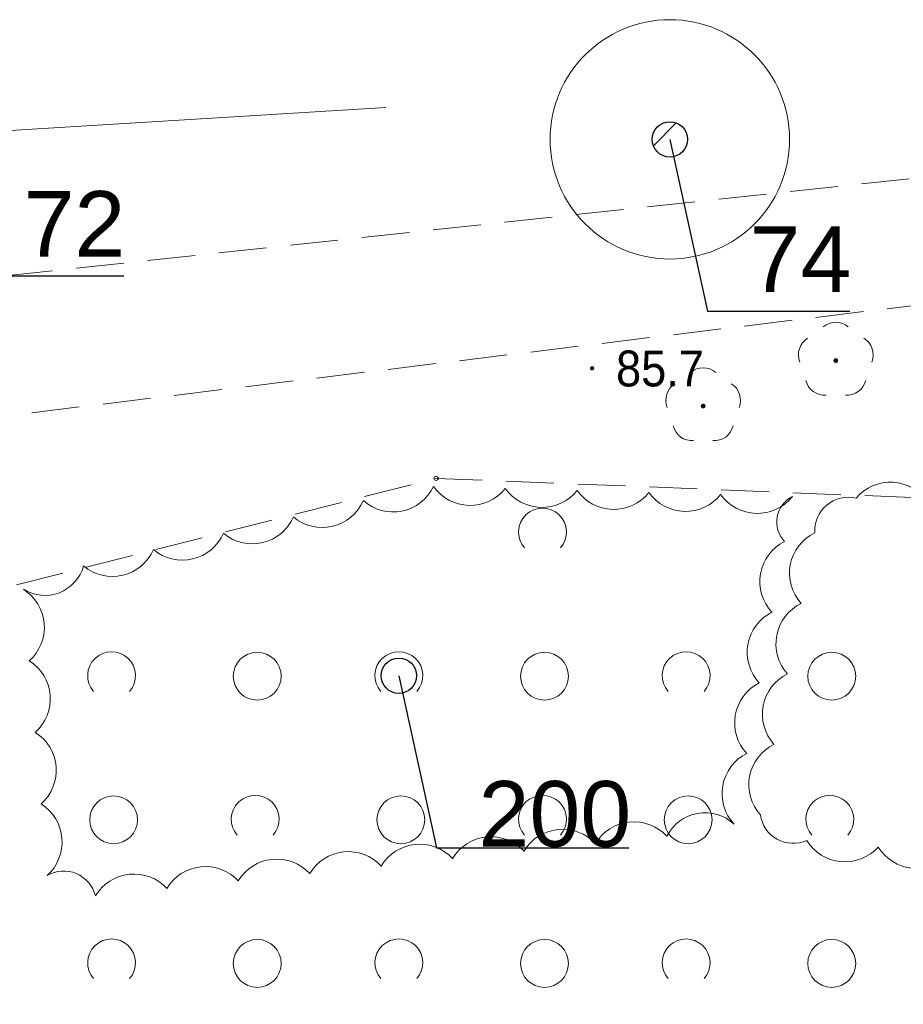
# Model space of a CAD drawing. Header units: metres. Extents: x 6540907 to 6541833, y 5893434 to 5894895.
# Tile 119 of 256: x 6541193 to 6541211, y 5894266 to 5894287. Entities that reach past the tile are written whole.
import ezdxf
from ezdxf import colors
from ezdxf.entities.mleader import LeaderData, LeaderLine
from ezdxf.math import Vec2, Vec3

# ---------------------------------------------------------------- set-up
doc = ezdxf.new("R2010")
doc.units = ezdxf.units.M
doc.header["$MEASUREMENT"] = 0
doc.linetypes.add('1.0_0.5', pattern=[1.5, 1, -0.5])
doc.layers.get('0').update_dxf_attribs({"color": 2, "linetype": 'CONTINUOUS', "lineweight": 5})
for name, color, linetype, lineweight in [('140-Punkty robocze', 251, 'CONTINUOUS', 9), ('chodnik', 251, 'CONTINUOUS', 9), ('drzewo liściaste', 251, 'CONTINUOUS', 9), ('pikieta naturalna', 251, 'CONTINUOUS', 9), ('pikieta naturalna-Atr2', 251, 'CONTINUOUS', 9), ('przewód elektroenergetyczny podziemny', 251, 'CONTINUOUS', 9), ('z_i_drzewa_liściste_korony', 66, 'CONTINUOUS', 20), ('z_i_drzewa_opis', 7, 'CONTINUOUS', 25), ('zadrzewienie  zakrzewienie', 252, 'CONTINUOUS', 15)]:
    doc.layers.add(name, color=color, linetype=linetype, lineweight=lineweight)
doc.layers.add('z_i_masywy_grupy', color=7, linetype='CONTINUOUS', lineweight=13, true_color=0x7f926c)
doc.styles.add('Opisowy', font='arial.ttf')
doc.styles.get("Standard").update_dxf_attribs({"font": 'Arial', "width": 0.75})

# ---------------------------------------------------------------- blocks, each defined once
blk = doc.blocks.new('PW01')
at = {"linetype": 'Continuous', "lineweight": 13}
h = blk.add_hatch(color=0, dxfattribs=at)
edge = h.paths.add_edge_path()
edge.add_arc((0, 0), 0.045, 0, 360)
blk = doc.blocks.new('OTZK1')
at = {"color": 0, "linetype": 'Continuous'}
blk.add_circle((0, 0), 0.5, dxfattribs=at)
blk = doc.blocks.new('OTZK2')
at = {"color": 0, "linetype": 'Continuous'}
blk.add_arc((0, 0), 0.5, 318.85, 221.162, dxfattribs=at)
blk = doc.blocks.new('OP021')
at = {"linetype": 'Continuous', "lineweight": 13}
h = blk.add_hatch(color=0, dxfattribs=at)
edge = h.paths.add_edge_path()
edge.add_arc((0, 0), 0.05, 0, 360)
at = {"color": 0, "linetype": 'Continuous', "lineweight": 13}
for centre, start, end in [((0, 0.4), 49.272, 130.728), ((-0.38, 0.124), 121.308, 202.548), ((0.38, 0.124), 337.452, 58.692), ((-0.235, -0.324), 193.221, 274.871), ((0.235, -0.324), 265.129, 346.779)]:
    blk.add_arc(centre, 0.4, start, end, dxfattribs=at)
blk = doc.blocks.new('PIKIETA')
at = {"color": 0}
blk.add_circle((0, 0), 0.045, dxfattribs=at)
blk = doc.blocks.new('_None')
blk = doc.blocks.new('punkt')
h = blk.add_hatch()
h.set_pattern_fill('ANSI32', color=256, scale=0.2)
h.set_pattern_definition([(45, (-4781848.87, -5644337.08), (-1.34703841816, 1.34703841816), []), (45, (-4781847.972, -5644337.08), (-1.34703841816, 1.34703841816), [])])
edge = h.paths.add_edge_path()
edge.add_arc((0, 0), 0.243, 0, 360)
blk.add_circle((0, 0), 0.243)

msp = doc.modelspace()

# ---------------------------------------------------------------- linework, layer by layer
at = {"layer": 'chodnik', "linetype": '1.0_0.5', "lineweight": 18, "flags": 128}
msp.add_lwpolyline([(6541148.09, 5894266.608), (6541121.4, 5894253.108), (6541122.75, 5894251.218), (6541149.27, 5894263.848), (6541185.84, 5894277.468), (6541214.53, 5894280.958), (6541220.14, 5894280.468), (6541232.78, 5894276.948), (6541273.74, 5894255.128), (6541292.32, 5894248.138), (6541299.58, 5894246.488), (6541311.46, 5894246.228), (6541320.71, 5894247.928), (6541358.75, 5894259.418), (6541381.84, 5894259.168), (6541383.11, 5894258.688), (6541394.29, 5894255.868), (6541417.15, 5894246.908), (6541419.74, 5894244.818), (6541430.87, 5894235.068), (6541433.75, 5894232.708), (6541442.13, 5894221.108), (6541450.88, 5894208.258), (6541461.26, 5894194.908), (6541472.88, 5894183.518), (6541484.16, 5894175.358), (6541492.85, 5894170.438), (6541512, 5894163.558), (6541515.21, 5894162.958), (6541516.3, 5894165.558), (6541512.94, 5894166.398), (6541494.11, 5894173.178), (6541485.78, 5894177.878), (6541474.82, 5894185.818), (6541463.5, 5894196.908), (6541453.3, 5894210.018), (6541444.59, 5894222.828), (6541435.95, 5894234.788), (6541432.81, 5894237.358), (6541421.67, 5894247.118), (6541418.67, 5894249.528), (6541395.21, 5894258.728), (6541384.01, 5894261.548), (6541382.4, 5894262.168), (6541358.33, 5894262.418), (6541320.17, 5894250.908), (6541310.58, 5894248.848), (6541305.73, 5894248.828), (6541301.24, 5894249.028), (6541301.24, 5894249.028), (6541293.42, 5894251.278), (6541277.75, 5894257.108), (6541274.98, 5894257.888), (6541233.63, 5894279.558), (6541220.53, 5894283.528), (6541214.73, 5894283.598), (6541185.16, 5894280.418)], close=True, dxfattribs=at)
at = {"layer": 'przewód elektroenergetyczny podziemny', "linetype": 'Continuous', "lineweight": 18, "flags": 128}
msp.add_lwpolyline([(6541200.55, 5894284.738), (6541185.54, 5894283.818), (6541173.78, 5894281.318), (6541160.62, 5894274.868), (6541149.21, 5894269.908), (6541140.47, 5894265.708), (6541121.76, 5894257.268), (6541109.97, 5894251.448), (6541094.7, 5894245.038), (6541082.25, 5894237.898), (6541069.32, 5894228.918), (6541060.42, 5894222.298), (6541045.21, 5894211.738)], dxfattribs=at)
at = {"layer": 'z_i_drzewa_liściste_korony', "linetype": 'Continuous'}
msp.add_circle((6541206.484, 5894284.07), 2.5, dxfattribs=at)
at = {"layer": 'z_i_masywy_grupy', "linetype": 'Continuous'}
msp.add_lwpolyline([(6541211.871, 5894276.489, 0.5), (6541210.374, 5894276.575, 0.5), (6541209.509, 5894275.849, 0.5), (6541209.226, 5894274.376, 0.5), (6541208.943, 5894272.903, 0.5), (6541208.659, 5894271.43, 0.5), (6541208.376, 5894269.957, 0.5), (6541209.342, 5894269.423, 0.5), (6541210.836, 5894269.286, 0.5), (6541212.33, 5894269.149, 0.5)], format="xyb", dxfattribs=at)
msp.add_lwpolyline([(6541209.045, 5894276.609, -0.5), (6541207.545, 5894276.651, -0.5), (6541206.046, 5894276.693, -0.5), (6541204.547, 5894276.734, -0.5), (6541203.047, 5894276.776, -0.5), (6541201.548, 5894276.818, -0.5), (6541200.082, 5894276.523, -0.5), (6541198.622, 5894276.181, -0.5), (6541197.161, 5894275.84, -0.5), (6541195.7, 5894275.499, -0.5), (6541194.24, 5894275.158, -0.5), (6541192.981, 5894274.67, -0.5), (6541193.105, 5894273.175, -0.5), (6541193.229, 5894271.68, -0.5), (6541193.352, 5894270.185, -0.5), (6541193.476, 5894268.69, -0.5), (6541194.487, 5894268.265, -0.5), (6541195.979, 5894268.421, -0.5), (6541197.471, 5894268.577, -0.5), (6541198.963, 5894268.733, -0.5), (6541200.454, 5894268.889, -0.5), (6541201.946, 5894269.045, -0.5), (6541203.438, 5894269.201, -0.5), (6541204.93, 5894269.357, -0.5), (6541206.422, 5894269.512, -0.5), (6541207.827, 5894269.762, -0.5), (6541208.089, 5894271.239, -0.5), (6541208.352, 5894272.716, -0.5), (6541208.615, 5894274.192, -0.5), (6541208.878, 5894275.669, -0.5)], format="xyb", close=True, dxfattribs=at)
at = {"layer": 'zadrzewienie  zakrzewienie', "linetype": '1.0_0.5', "lineweight": 18, "flags": 128}
msp.add_lwpolyline([(6541044.04, 5894156.768), (6541052.84, 5894163.428), (6541069.7, 5894175.078), (6541101.31, 5894200.358), (6541129.24, 5894208.168), (6541152.03, 5894225.128), (6541169.97, 5894235.268), (6541187.83, 5894231.338), (6541224.49, 5894232.178), (6541248.1, 5894226.278), (6541267.08, 5894210.648), (6541283.7, 5894248.588), (6541223.9, 5894276.088), (6541201.6, 5894276.988), (6541164.6, 5894267.588), (6541087.7, 5894232.188), (6541061.02, 5894214.688), (6541036.66, 5894196.188), (6541017.58, 5894183.318), (6541015.78, 5894180.798), (6541016.59, 5894177.738), (6541020.64, 5894173.868)], close=True, dxfattribs=at)

# ---------------------------------------------------------------- block references
at = {"layer": '140-Punkty robocze', "linetype": 'Continuous', "lineweight": 13}
msp.add_blockref('PIKIETA', (6541201.6, 5894276.988), dxfattribs=at)
at = {"layer": 'drzewo liściaste', "linetype": 'Continuous', "lineweight": 18}
for p in [(6541209.95, 5894279.448), (6541209.95, 5894279.448), (6541209.95, 5894279.448), (6541207.18, 5894278.498), (6541207.18, 5894278.498), (6541207.18, 5894278.498)]:
    msp.add_blockref('OP021', p, dxfattribs=at)
at = {"layer": 'pikieta naturalna', "linetype": 'Continuous', "lineweight": 13}
msp.add_blockref('PW01', (6541204.86, 5894279.288), dxfattribs=at)
at = {"layer": 'z_i_drzewa_opis', "ltscale": 0.01, "xscale": 1.520278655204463, "yscale": 1.520278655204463, "zscale": 1.520278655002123}
for p in [(6541206.484, 5894284.07), (6541200.824, 5894272.865)]:
    msp.add_blockref('punkt', p, dxfattribs=at)
at = {"layer": 'zadrzewienie  zakrzewienie', "linetype": 'Continuous', "lineweight": 18}
for name, p in [('OTZK2', (6541203.824, 5894275.865)), ('OTZK2', (6541194.824, 5894272.865)), ('OTZK2', (6541200.824, 5894272.865)), ('OTZK2', (6541206.824, 5894272.865)), ('OTZK1', (6541197.866, 5894272.854)), ('OTZK1', (6541203.866, 5894272.854)), ('OTZK1', (6541209.866, 5894272.854)), ('OTZK1', (6541194.866, 5894269.854)), ('OTZK2', (6541197.824, 5894269.865)), ('OTZK1', (6541200.866, 5894269.854)), ('OTZK2', (6541203.824, 5894269.865)), ('OTZK1', (6541206.866, 5894269.854)), ('OTZK2', (6541209.824, 5894269.865)), ('OTZK2', (6541194.824, 5894266.865)), ('OTZK2', (6541200.824, 5894266.865)), ('OTZK2', (6541206.824, 5894266.865)), ('OTZK1', (6541197.866, 5894266.854)), ('OTZK1', (6541203.866, 5894266.854)), ('OTZK1', (6541209.866, 5894266.854))]:
    msp.add_blockref(name, p, dxfattribs=at)

# ---------------------------------------------------------------- texts
at = {"layer": 'pikieta naturalna-Atr2', "width": 0.9}
msp.add_text('85.7', height=0.75, dxfattribs=at).set_placement((6541205.36, 5894278.908))

# ---------------------------------------------------------------- leaders
at = {"layer": 'z_i_drzewa_opis'}
ml = msp.add_multileader_mtext('Standard', dxfattribs=at)
ml.set_content('74', color=256, style='Opisowy')
ml.set_leader_properties()
ml.set_arrow_properties(name='NONE')
ml.build(insert=Vec2(0, 0))
ml.multileader.update_dxf_attribs({"has_dogleg": 0, "text_left_attachment_type": 6, "text_right_attachment_type": 5, "text_top_attachment_type": 0, "text_bottom_attachment_type": 0, "dogleg_length": 1.914, "arrow_head_size": 7.005})
ctx = ml.context
ctx.base_point, ctx.char_height, ctx.arrow_head_size, ctx.landing_gap_size, ctx.plane_origin = Vec3(6541207.273, 5894280.478), 1.3683, 7.005, 0.876, Vec3(6541199.902, 5894276.094)
ctx.left_attachment, ctx.right_attachment, ctx.attachment_type = 6, 5, 2
notes = []
notes.append((ctx, [(1, (1, 1, 0), (6541204.232, 5894280.478), (1, 0), 3.041, [(0, [(6541206.484, 5894284.07), (6541207.273, 5894280.478), (6541207.273, 5894280.478), (6541207.273, 5894280.478), (6541207.273, 5894280.478), (6541207.273, 5894280.478), (6541207.273, 5894280.478), (6541207.273, 5894280.478), (6541207.273, 5894280.478), (6541207.273, 5894280.478), (6541207.273, 5894280.478), (6541207.273, 5894280.478), (6541207.273, 5894280.478), (6541207.273, 5894280.478), (6541207.273, 5894280.478), (6541207.273, 5894280.478), (6541207.273, 5894280.478), (6541207.273, 5894280.478), (6541207.273, 5894280.478), (6541207.273, 5894280.478), (6541207.273, 5894280.478), (6541207.273, 5894280.478), (6541207.273, 5894280.478), (6541207.273, 5894280.478), (6541207.273, 5894280.478), (6541207.273, 5894280.478), (6541207.273, 5894280.478), (6541207.273, 5894280.478), (6541207.273, 5894280.478), (6541207.273, 5894280.478), (6541207.273, 5894280.478), (6541207.273, 5894280.478), (6541207.273, 5894280.478), (6541207.273, 5894280.478), (6541207.273, 5894280.478), (6541207.273, 5894280.478), (6541207.273, 5894280.478), (6541207.273, 5894280.478), (6541207.273, 5894280.478), (6541207.273, 5894280.478), (6541207.273, 5894280.478), (6541207.273, 5894280.478), (6541207.273, 5894280.478), (6541207.273, 5894280.478), (6541207.273, 5894280.478), (6541207.273, 5894280.478), (6541207.273, 5894280.478), (6541207.273, 5894280.478), (6541207.273, 5894280.478), (6541207.273, 5894280.478), (6541207.273, 5894280.478), (6541207.273, 5894280.478), (6541207.273, 5894280.478), (6541207.273, 5894280.478), (6541207.273, 5894280.478), (6541207.273, 5894280.478), (6541207.273, 5894280.478), (6541207.273, 5894280.478), (6541207.273, 5894280.478), (6541207.273, 5894280.478), (6541207.273, 5894280.478), (6541207.273, 5894280.478), (6541207.273, 5894280.478), (6541207.273, 5894280.478), (6541207.273, 5894280.478), (6541207.273, 5894280.478), (6541207.273, 5894280.478), (6541207.273, 5894280.478), (6541207.273, 5894280.478), (6541207.273, 5894280.478), (6541207.273, 5894280.478), (6541207.273, 5894280.478), (6541207.273, 5894280.478), (6541207.273, 5894280.478), (6541207.273, 5894280.478), (6541207.273, 5894280.478), (6541207.273, 5894280.478), (6541207.273, 5894280.478), (6541207.273, 5894280.478), (6541207.273, 5894280.478), (6541207.273, 5894280.478), (6541207.273, 5894280.478), (6541207.273, 5894280.478), (6541207.273, 5894280.478), (6541207.273, 5894280.478), (6541207.273, 5894280.478), (6541207.273, 5894280.478), (6541207.273, 5894280.478), (6541207.273, 5894280.478), (6541207.273, 5894280.478), (6541207.273, 5894280.478), (6541207.273, 5894280.478), (6541207.273, 5894280.478), (6541207.273, 5894280.478), (6541207.273, 5894280.478), (6541207.273, 5894280.478), (6541207.273, 5894280.478), (6541207.273, 5894280.478), (6541207.273, 5894280.478), (6541207.273, 5894280.478), (6541207.273, 5894280.478), (6541207.273, 5894280.478), (6541207.273, 5894280.478), (6541207.273, 5894280.478), (6541207.273, 5894280.478), (6541207.273, 5894280.478), (6541207.273, 5894280.478), (6541207.273, 5894280.478), (6541207.273, 5894280.478), (6541207.273, 5894280.478), (6541207.273, 5894280.478), (6541207.273, 5894280.478), (6541207.273, 5894280.478), (6541207.273, 5894280.478), (6541207.273, 5894280.478), (6541207.273, 5894280.478), (6541207.273, 5894280.478), (6541207.273, 5894280.478), (6541207.273, 5894280.478), (6541207.273, 5894280.478), (6541207.273, 5894280.478), (6541207.273, 5894280.478), (6541207.273, 5894280.478), (6541207.273, 5894280.478), (6541207.273, 5894280.478), (6541207.273, 5894280.478)], 256, [])])]))
ctx.mtext.insert, ctx.mtext.flow_direction = Vec3(6541208.148, 5894282.251), 5
ml = msp.add_multileader_mtext('Standard', dxfattribs=at)
ml.set_content('72', color=256, style='Opisowy')
ml.set_leader_properties()
ml.set_arrow_properties(name='NONE')
ml.build(insert=Vec2(0, 0))
ml.multileader.update_dxf_attribs({"has_dogleg": 0, "text_left_attachment_type": 6, "text_right_attachment_type": 5, "text_top_attachment_type": 0, "text_bottom_attachment_type": 0, "dogleg_length": 1.914, "arrow_head_size": 7.005})
ctx = ml.context
ctx.base_point, ctx.char_height, ctx.arrow_head_size, ctx.landing_gap_size, ctx.plane_origin = Vec3(6541192.11, 5894281.216), 1.3683, 7.005, 0.876, Vec3(6541185.178, 5894274.809)
ctx.left_attachment, ctx.right_attachment, ctx.attachment_type = 6, 5, 2
notes.append((ctx, [(1, (1, 1, 0), (6541189.069, 5894281.216), (1, 0), 3.041, [(0, [(6541191.761, 5894282.785), (6541192.11, 5894281.216), (6541192.11, 5894281.216), (6541192.11, 5894281.216), (6541192.11, 5894281.216), (6541192.11, 5894281.216), (6541192.11, 5894281.216), (6541192.11, 5894281.216), (6541192.11, 5894281.216), (6541192.11, 5894281.216), (6541192.11, 5894281.216), (6541192.11, 5894281.216), (6541192.11, 5894281.216), (6541192.11, 5894281.216), (6541192.11, 5894281.216), (6541192.11, 5894281.216), (6541192.11, 5894281.216), (6541192.11, 5894281.216), (6541192.11, 5894281.216), (6541192.11, 5894281.216), (6541192.11, 5894281.216), (6541192.11, 5894281.216), (6541192.11, 5894281.216), (6541192.11, 5894281.216), (6541192.11, 5894281.216), (6541192.11, 5894281.216), (6541192.11, 5894281.216), (6541192.11, 5894281.216), (6541192.11, 5894281.216), (6541192.11, 5894281.216), (6541192.11, 5894281.216), (6541192.11, 5894281.216), (6541192.11, 5894281.216), (6541192.11, 5894281.216), (6541192.11, 5894281.216), (6541192.11, 5894281.216), (6541192.11, 5894281.216), (6541192.11, 5894281.216), (6541192.11, 5894281.216), (6541192.11, 5894281.216), (6541192.11, 5894281.216), (6541192.11, 5894281.216), (6541192.11, 5894281.216), (6541192.11, 5894281.216), (6541192.11, 5894281.216), (6541192.11, 5894281.216), (6541192.11, 5894281.216), (6541192.11, 5894281.216), (6541192.11, 5894281.216), (6541192.11, 5894281.216), (6541192.11, 5894281.216), (6541192.11, 5894281.216), (6541192.11, 5894281.216), (6541192.11, 5894281.216), (6541192.11, 5894281.216), (6541192.11, 5894281.216), (6541192.11, 5894281.216), (6541192.11, 5894281.216), (6541192.11, 5894281.216), (6541192.11, 5894281.216), (6541192.11, 5894281.216), (6541192.11, 5894281.216), (6541192.11, 5894281.216), (6541192.11, 5894281.216), (6541192.11, 5894281.216), (6541192.11, 5894281.216), (6541192.11, 5894281.216), (6541192.11, 5894281.216), (6541192.11, 5894281.216), (6541192.11, 5894281.216), (6541192.11, 5894281.216), (6541192.11, 5894281.216), (6541192.11, 5894281.216), (6541192.11, 5894281.216), (6541192.11, 5894281.216), (6541192.11, 5894281.216), (6541192.11, 5894281.216), (6541192.11, 5894281.216), (6541192.11, 5894281.216), (6541192.11, 5894281.216), (6541192.11, 5894281.216), (6541192.11, 5894281.216), (6541192.11, 5894281.216), (6541192.11, 5894281.216), (6541192.11, 5894281.216), (6541192.11, 5894281.216), (6541192.11, 5894281.216), (6541192.11, 5894281.216), (6541192.11, 5894281.216), (6541192.11, 5894281.216), (6541192.11, 5894281.216), (6541192.11, 5894281.216), (6541192.11, 5894281.216), (6541192.11, 5894281.216), (6541192.11, 5894281.216), (6541192.11, 5894281.216), (6541192.11, 5894281.216), (6541192.11, 5894281.216), (6541192.11, 5894281.216), (6541192.11, 5894281.216), (6541192.11, 5894281.216), (6541192.11, 5894281.216), (6541192.11, 5894281.216), (6541192.11, 5894281.216), (6541192.11, 5894281.216), (6541192.11, 5894281.216), (6541192.11, 5894281.216), (6541192.11, 5894281.216), (6541192.11, 5894281.216), (6541192.11, 5894281.216), (6541192.11, 5894281.216), (6541192.11, 5894281.216), (6541192.11, 5894281.216), (6541192.11, 5894281.216), (6541192.11, 5894281.216), (6541192.11, 5894281.216), (6541192.11, 5894281.216), (6541192.11, 5894281.216), (6541192.11, 5894281.216), (6541192.11, 5894281.216), (6541192.11, 5894281.216), (6541192.11, 5894281.216), (6541192.11, 5894281.216), (6541192.11, 5894281.216), (6541192.11, 5894281.216), (6541192.11, 5894281.216)], 256, [])])]))
ctx.mtext.insert, ctx.mtext.flow_direction = Vec3(6541192.985, 5894282.989), 5
ml = msp.add_multileader_mtext('Standard', dxfattribs=at)
ml.set_content('200', color=256, style='Opisowy')
ml.set_leader_properties()
ml.set_arrow_properties(name='NONE')
ml.build(insert=Vec2(0, 0))
ml.multileader.update_dxf_attribs({"has_dogleg": 0, "text_left_attachment_type": 6, "text_right_attachment_type": 5, "text_top_attachment_type": 0, "text_bottom_attachment_type": 0, "dogleg_length": 1.914, "arrow_head_size": 7.005})
ctx = ml.context
ctx.base_point, ctx.char_height, ctx.arrow_head_size, ctx.landing_gap_size, ctx.plane_origin = Vec3(6541201.613, 5894269.272), 1.3683, 7.005, 0.876, Vec3(6541194.242, 5894264.888)
ctx.left_attachment, ctx.right_attachment, ctx.attachment_type = 6, 5, 2
notes.append((ctx, [(1, (1, 1, 0), (6541198.572, 5894269.272), (1, 0), 3.041, [(0, [(6541200.824, 5894272.865), (6541201.613, 5894269.272), (6541201.613, 5894269.272), (6541201.613, 5894269.272), (6541201.613, 5894269.272), (6541201.613, 5894269.272), (6541201.613, 5894269.272), (6541201.613, 5894269.272), (6541201.613, 5894269.272), (6541201.613, 5894269.272), (6541201.613, 5894269.272), (6541201.613, 5894269.272), (6541201.613, 5894269.272), (6541201.613, 5894269.272), (6541201.613, 5894269.272), (6541201.613, 5894269.272), (6541201.613, 5894269.272), (6541201.613, 5894269.272), (6541201.613, 5894269.272), (6541201.613, 5894269.272), (6541201.613, 5894269.272), (6541201.613, 5894269.272), (6541201.613, 5894269.272), (6541201.613, 5894269.272), (6541201.613, 5894269.272), (6541201.613, 5894269.272), (6541201.613, 5894269.272), (6541201.613, 5894269.272), (6541201.613, 5894269.272), (6541201.613, 5894269.272), (6541201.613, 5894269.272), (6541201.613, 5894269.272), (6541201.613, 5894269.272), (6541201.613, 5894269.272), (6541201.613, 5894269.272), (6541201.613, 5894269.272), (6541201.613, 5894269.272), (6541201.613, 5894269.272), (6541201.613, 5894269.272), (6541201.613, 5894269.272), (6541201.613, 5894269.272), (6541201.613, 5894269.272), (6541201.613, 5894269.272), (6541201.613, 5894269.272), (6541201.613, 5894269.272), (6541201.613, 5894269.272), (6541201.613, 5894269.272), (6541201.613, 5894269.272), (6541201.613, 5894269.272), (6541201.613, 5894269.272), (6541201.613, 5894269.272), (6541201.613, 5894269.272), (6541201.613, 5894269.272), (6541201.613, 5894269.272), (6541201.613, 5894269.272), (6541201.613, 5894269.272), (6541201.613, 5894269.272), (6541201.613, 5894269.272), (6541201.613, 5894269.272), (6541201.613, 5894269.272), (6541201.613, 5894269.272), (6541201.613, 5894269.272), (6541201.613, 5894269.272), (6541201.613, 5894269.272), (6541201.613, 5894269.272), (6541201.613, 5894269.272), (6541201.613, 5894269.272), (6541201.613, 5894269.272), (6541201.613, 5894269.272), (6541201.613, 5894269.272), (6541201.613, 5894269.272), (6541201.613, 5894269.272), (6541201.613, 5894269.272), (6541201.613, 5894269.272), (6541201.613, 5894269.272), (6541201.613, 5894269.272), (6541201.613, 5894269.272), (6541201.613, 5894269.272), (6541201.613, 5894269.272), (6541201.613, 5894269.272), (6541201.613, 5894269.272), (6541201.613, 5894269.272), (6541201.613, 5894269.272), (6541201.613, 5894269.272), (6541201.613, 5894269.272), (6541201.613, 5894269.272), (6541201.613, 5894269.272), (6541201.613, 5894269.272), (6541201.613, 5894269.272), (6541201.613, 5894269.272), (6541201.613, 5894269.272), (6541201.613, 5894269.272), (6541201.613, 5894269.272), (6541201.613, 5894269.272), (6541201.613, 5894269.272), (6541201.613, 5894269.272), (6541201.613, 5894269.272), (6541201.613, 5894269.272), (6541201.613, 5894269.272), (6541201.613, 5894269.272), (6541201.613, 5894269.272), (6541201.613, 5894269.272), (6541201.613, 5894269.272), (6541201.613, 5894269.272), (6541201.613, 5894269.272), (6541201.613, 5894269.272), (6541201.613, 5894269.272), (6541201.613, 5894269.272), (6541201.613, 5894269.272), (6541201.613, 5894269.272), (6541201.613, 5894269.272), (6541201.613, 5894269.272), (6541201.613, 5894269.272), (6541201.613, 5894269.272), (6541201.613, 5894269.272), (6541201.613, 5894269.272), (6541201.613, 5894269.272), (6541201.613, 5894269.272), (6541201.613, 5894269.272), (6541201.613, 5894269.272), (6541201.613, 5894269.272), (6541201.613, 5894269.272), (6541201.613, 5894269.272), (6541201.613, 5894269.272), (6541201.613, 5894269.272), (6541201.613, 5894269.272), (6541201.613, 5894269.272), (6541201.613, 5894269.272), (6541201.613, 5894269.272), (6541201.613, 5894269.272), (6541201.613, 5894269.272), (6541201.613, 5894269.272), (6541201.613, 5894269.272), (6541201.613, 5894269.272)], 256, [])])]))
ctx.mtext.insert, ctx.mtext.flow_direction = Vec3(6541202.488, 5894270.664), 5
for ctx, leaders in notes:
    for number, flags, end, landing, length, lines in leaders:
        leader = LeaderData()
        leader.index, (leader.has_last_leader_line, leader.has_dogleg_vector, leader.attachment_direction) = number, flags
        leader.last_leader_point, leader.dogleg_vector, leader.dogleg_length = Vec3(end), Vec3(landing), length
        for number, points, colour, breaks in lines:
            line = LeaderLine()
            line.index, line.vertices, line.color, line.breaks = number, Vec3.list(points), colors.encode_raw_color(colour), breaks
            leader.lines.append(line)
        ctx.leaders.append(leader)

doc.saveas('drawing.dxf')
